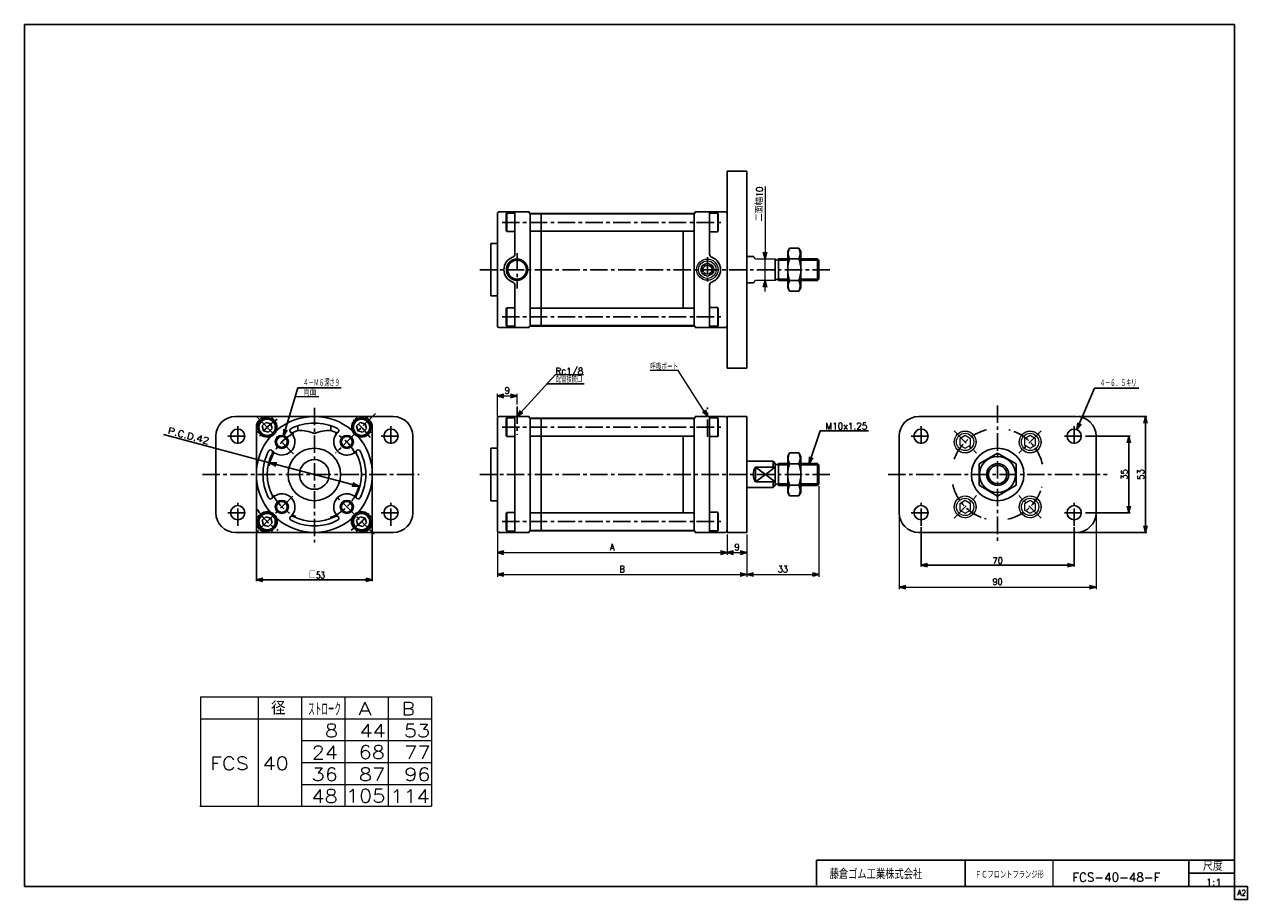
# Model space of a CAD drawing. Header units: millimetres. Extents: x -272 to 287, y -200 to 200.
import ezdxf
from ezdxf.enums import TextEntityAlignment as Align

# ---------------------------------------------------------------- set-up
doc = ezdxf.new("R2010")
doc.units = ezdxf.units.MM
doc.header["$LTSCALE"] = 0.25
doc.linetypes.add('CENTER', pattern=[50.8, 31.75, -6.35, 6.35, -6.35])
doc.linetypes.add('DASHED', pattern=[19.05, 12.7, -6.35])
for name, color, linetype in [('Layer0001', 7, 'Continuous'), ('Layer0016', 7, 'Continuous'), ('ZUWAKU', 7, 'Continuous')]:
    doc.layers.add(name, color=color, linetype=linetype)
doc.styles.add('FdaStyle0', font='txt.shx', dxfattribs={"width": 0.892857, "bigfont": 'bigfont'})
doc.dimstyles.new('DaDimRotatedStyle', dxfattribs={"dimtxt": 3, "dimasz": 3.000002, "dimexe": 1, "dimexo": 1, "dimgap": 1, "dimtad": 3, "dimdsep": 46, "dimtxsty": 'FdaStyle0', "dimblk1": 'OPEN30', "dimblk2": 'OPEN30', "dimsah": 1, "dimcen": 0.09, "dimclrd": 4, "dimclre": 4, "dimclrt": 4, "dimadec": 0, "dimazin": 2, "dimtfac": 1, "dimtdec": 4, "dimtmove": 0, "dimatfit": 0, "dimfxl": 1, "dimarcsym": 0})

# ---------------------------------------------------------------- blocks, each defined once
blk = doc.blocks.new('_OPEN30')
at = {"color": 0, "linetype": 'ByBlock', "lineweight": -2}
for p, q in [((-1, 0.267949), (0, 0)), ((0, 0), (-1, -0.267949)), ((0, 0), (-1, 0))]:
    blk.add_line(p, q, dxfattribs=at)
blk = doc.blocks.new('DA_IMAGEDIMGROUP_1')
at = {"color": 4, "linetype": 'Continuous', "lineweight": 13}
for p, q in [((66.46, 125.91), (66.46, 92.91)), ((66.46, 82.91), (66.46, 92.91)), ((66.46, 77.91), (66.46, 82.91))]:
    blk.add_line(p, q, dxfattribs=at)
at = {"color": 4, "xscale": 3.000002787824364, "yscale": 2.999989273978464}
for p, rotation in [((66.46, 92.91), 270), ((66.46, 82.91), 90)]:
    blk.add_blockref('_OPEN30', p, dxfattribs=dict(at, rotation=rotation))
at = {"color": 4, "insert": (65.46, 109.91), "char_height": 3, "width": 22.5, "attachment_point": 7, "rotation": 90, "style": 'FdaStyle0'}
blk.add_mtext('\\T1.00;二面幅10', dxfattribs=at)
blk = doc.blocks.new('*D2')
at = {"color": 4, "linetype": 'Continuous', "lineweight": 13}
for p, q in [((127.78, -24.19), (127.78, -58.19)), ((217.78, -24.19), (217.78, -58.19)), ((127.78, -57.19), (217.78, -57.19))]:
    blk.add_line(p, q, dxfattribs=at)
at = {"color": 4, "xscale": 3.000002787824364, "yscale": 2.999989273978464}
for p, rotation in [((127.78, -57.19), 180), ((217.78, -57.19), 360)]:
    blk.add_blockref('_OPEN30', p, dxfattribs=dict(at, rotation=rotation))
at = {"color": 4, "insert": (172.78, -56.19), "char_height": 3, "width": 9.75, "attachment_point": 8, "style": 'FdaStyle0'}
blk.add_mtext('\\T1.00;90', dxfattribs=at)
blk = doc.blocks.new('*D3')
at = {"color": 4, "linetype": 'Continuous', "lineweight": 13}
for p, q in [((-55.87, -32.19), (-55.87, -42.44)), ((49.13, -33.19), (49.13, -42.44)), ((-55.87, -41.44), (49.13, -41.44))]:
    blk.add_line(p, q, dxfattribs=at)
at = {"color": 4, "xscale": 3.000002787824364, "yscale": 2.999989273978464}
for p, rotation in [((-55.87, -41.44), 180), ((49.13, -41.44), 360)]:
    blk.add_blockref('_OPEN30', p, dxfattribs=dict(at, rotation=rotation))
at = {"color": 4, "insert": (-3.37, -40.44), "char_height": 3, "width": 7.5, "attachment_point": 8, "style": 'FdaStyle0'}
blk.add_mtext('\\T1.00;A', dxfattribs=at)
blk = doc.blocks.new('*D4')
at = {"color": 4, "linetype": 'Continuous', "lineweight": 13}
for p, q in [((49.13, -33.19), (49.13, -42.44)), ((58.13, -33.19), (58.13, -42.44)), ((49.13, -41.44), (58.13, -41.44))]:
    blk.add_line(p, q, dxfattribs=at)
at = {"color": 4, "xscale": 3.000002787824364, "yscale": 2.999989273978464}
for p, rotation in [((49.13, -41.44), 180), ((58.13, -41.44), 360)]:
    blk.add_blockref('_OPEN30', p, dxfattribs=dict(at, rotation=rotation))
at = {"color": 4, "insert": (53.63, -40.44), "char_height": 3, "width": 7.5, "attachment_point": 8, "style": 'FdaStyle0'}
blk.add_mtext('\\T1.00;9', dxfattribs=at)
blk = doc.blocks.new('*D5')
at = {"color": 4, "linetype": 'Continuous', "lineweight": 13}
for p, q in [((-55.87, -32.19), (-55.87, -52.44)), ((58.13, -33.19), (58.13, -52.44)), ((-55.87, -51.44), (58.13, -51.44))]:
    blk.add_line(p, q, dxfattribs=at)
at = {"color": 4, "xscale": 3.000002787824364, "yscale": 2.999989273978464}
for p, rotation in [((-55.87, -51.44), 180), ((58.13, -51.44), 360)]:
    blk.add_blockref('_OPEN30', p, dxfattribs=dict(at, rotation=rotation))
at = {"color": 4, "insert": (1.13, -50.44), "char_height": 3, "width": 7.5, "attachment_point": 8, "style": 'FdaStyle0'}
blk.add_mtext('\\T1.00;B', dxfattribs=at)
blk = doc.blocks.new('*D6')
at = {"color": 4, "linetype": 'Continuous', "lineweight": 13}
for p, q in [((91.13, -11.01), (91.13, -52.44)), ((58.13, -33.19), (58.13, -52.44)), ((58.13, -51.44), (91.13, -51.44))]:
    blk.add_line(p, q, dxfattribs=at)
at = {"color": 4, "xscale": 3.000002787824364, "yscale": 2.999989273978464}
for p, rotation in [((58.13, -51.44), 180), ((91.13, -51.44), 360)]:
    blk.add_blockref('_OPEN30', p, dxfattribs=dict(at, rotation=rotation))
at = {"color": 4, "insert": (74.63, -50.44), "char_height": 3, "width": 11.25, "attachment_point": 8, "style": 'FdaStyle0'}
blk.add_mtext('\\T1.00;33', dxfattribs=at)
blk = doc.blocks.new('*D7')
at = {"color": 4, "linetype": 'Continuous', "lineweight": 13}
for p, q in [((-55.87, 20.81), (-55.87, 31.2)), ((-55.87, 30.2), (-46.87, 30.2)), ((-46.87, 26.35), (-46.87, 31.2))]:
    blk.add_line(p, q, dxfattribs=at)
at = {"color": 4, "xscale": 3.000002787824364, "yscale": 2.999989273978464}
for p, rotation in [((-55.87, 30.2), 180), ((-46.87, 30.2), 360)]:
    blk.add_blockref('_OPEN30', p, dxfattribs=dict(at, rotation=rotation))
at = {"color": 4, "insert": (-51.37, 31.2), "char_height": 3, "width": 7.5, "attachment_point": 8, "style": 'FdaStyle0'}
blk.add_mtext('\\T1.00;9', dxfattribs=at)
blk = doc.blocks.new('DC_GROUP_Φ40_1')
at = {"color": 4, "linetype": 'Continuous', "lineweight": 13}
for p, q in [((-46.87, 20.81), (-29.35, 40.06)), ((-29.35, 40.06), (-16.55, 40.06))]:
    blk.add_line(p, q, dxfattribs=at)
at = {"color": 4, "xscale": 3.000002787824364, "yscale": 2.999989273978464, "rotation": 227.6889533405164}
blk.add_blockref('_OPEN30', (-46.87, 20.81), dxfattribs=at)
at = {"color": 4, "style": 'FdaStyle0', "width": 0.810127}
blk.add_text('Rc1/8', height=3, dxfattribs=at).set_placement((-29.35, 40.06), (-16.55, 40.06), align=Align.FIT)
blk = doc.blocks.new('DC_GROUP_Φ40_2')
at = {"color": 4, "linetype": 'Continuous', "lineweight": 13}
for p, q in [((26.81, 41.9), (14.01, 41.9)), ((40.13, 20.81), (26.81, 41.9))]:
    blk.add_line(p, q, dxfattribs=at)
at = {"color": 4, "xscale": 3.000002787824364, "yscale": 2.999989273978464, "rotation": 302.266779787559}
blk.add_blockref('_OPEN30', (40.13, 20.81), dxfattribs=at)
at = {"color": 4, "style": 'FdaStyle0', "width": 0.680851}
blk.add_text('呼吸ポート', height=3, dxfattribs=at).set_placement((14.01, 41.9), (26.81, 41.9), align=Align.FIT)
blk = doc.blocks.new('DC_GROUP_Φ40_3')
at = {"color": 4, "linetype": 'Continuous', "lineweight": 13}
for p, q in [((187.63, 12.05), (185.13, 10.61)), ((190.13, 10.61), (187.63, 12.05)), ((185.13, 10.61), (185.13, 7.72)), ((185.13, 7.72), (187.63, 6.28)), ((187.63, 6.28), (190.13, 7.72)), ((190.13, 7.72), (190.13, 10.61))]:
    blk.add_line(p, q, dxfattribs=at)
for radius in [5, 3.96]:
    blk.add_circle((187.63, 9.16), radius, dxfattribs=at)
at = {"color": 4, "linetype": 'DASHED', "lineweight": 13}
blk.add_circle((187.63, 9.16), 4.95, dxfattribs=at)
blk = doc.blocks.new('DC_GROUP_Φ40_4')
at = {"color": 4, "linetype": 'Continuous', "lineweight": 13}
for p, q in [((157.93, 12.05), (155.43, 10.61)), ((160.43, 10.61), (157.93, 12.05)), ((155.43, 10.61), (155.43, 7.72)), ((155.43, 7.72), (157.93, 6.28)), ((157.93, 6.28), (160.43, 7.72)), ((160.43, 7.72), (160.43, 10.61))]:
    blk.add_line(p, q, dxfattribs=at)
for radius in [5, 3.96]:
    blk.add_circle((157.93, 9.16), radius, dxfattribs=at)
at = {"color": 4, "linetype": 'DASHED', "lineweight": 13}
blk.add_circle((157.93, 9.16), 4.95, dxfattribs=at)
blk = doc.blocks.new('DC_GROUP_Φ40_5')
at = {"color": 4, "linetype": 'Continuous', "lineweight": 13}
for p, q in [((157.93, -17.65), (155.43, -19.09)), ((155.43, -19.09), (155.43, -21.98)), ((155.43, -21.98), (157.93, -23.42)), ((160.43, -19.09), (157.93, -17.65)), ((157.93, -23.42), (160.43, -21.98)), ((160.43, -21.98), (160.43, -19.09))]:
    blk.add_line(p, q, dxfattribs=at)
for radius in [5, 3.96]:
    blk.add_circle((157.93, -20.53), radius, dxfattribs=at)
at = {"color": 4, "linetype": 'DASHED', "lineweight": 13}
blk.add_circle((157.93, -20.53), 4.95, dxfattribs=at)
blk = doc.blocks.new('DC_GROUP_Φ40_6')
at = {"color": 4, "linetype": 'Continuous', "lineweight": 13}
for p, q in [((187.63, -17.65), (185.13, -19.09)), ((185.13, -19.09), (185.13, -21.98)), ((185.13, -21.98), (187.63, -23.42)), ((190.13, -19.09), (187.63, -17.65)), ((187.63, -23.42), (190.13, -21.98)), ((190.13, -21.98), (190.13, -19.09))]:
    blk.add_line(p, q, dxfattribs=at)
for radius in [5, 3.96]:
    blk.add_circle((187.63, -20.53), radius, dxfattribs=at)
at = {"color": 4, "linetype": 'DASHED', "lineweight": 13}
blk.add_circle((187.63, -20.53), 4.95, dxfattribs=at)

msp = doc.modelspace()

# ---------------------------------------------------------------- linework, layer by layer
at = {"color": 4, "linetype": 'Continuous', "lineweight": 25}
for p, q in [((49.129, 42.915), (49.129, 132.915)), ((49.129, 132.915), (58.129, 132.915)), ((58.129, 132.915), (58.129, 42.915)), ((-51.871, 113.279), (-51.571, 113.798)), ((-51.871, 105.818), (-51.871, 113.279)), ((-51.571, 105.298), (-51.571, 113.798)), ((-47.871, 113.798), (-51.571, 113.798)), ((-47.871, 94.986), (-47.871, 114.415)), ((-40.871, 87.915), (-40.871, 113.667)), ((-40.771, 113.481), (-40.871, 113.381)), ((-40.871, 113.381), (-40.871, 105.581)), ((-40.771, 113.481), (34.029, 113.481)), ((-35.871, 113.481), (-35.871, 113.665)), ((-35.871, 113.665), (29.129, 113.665)), ((29.129, 113.481), (29.129, 113.665)), ((34.129, 113.381), (34.029, 113.481)), ((34.129, 113.667), (34.129, 105.581)), ((34.129, 87.915), (34.129, 113.481)), ((41.129, 94.986), (41.129, 114.415)), ((41.129, 113.731), (44.829, 113.731)), ((44.829, 105.231), (44.829, 113.731)), ((45.129, 113.212), (44.829, 113.731)), ((45.129, 105.751), (45.129, 113.212)), ((-51.571, 105.298), (-51.871, 105.818)), ((-47.871, 105.298), (-51.571, 105.298)), ((-40.771, 105.481), (-40.871, 105.581)), ((-40.771, 105.481), (34.029, 105.481)), ((-35.871, 87.915), (-35.871, 105.481)), ((29.129, 87.915), (29.129, 105.481)), ((34.029, 105.481), (34.129, 105.581)), ((41.129, 105.231), (44.829, 105.231)), ((44.829, 105.231), (45.129, 105.751)), ((77.724, 97.73), (76.821, 96.165)), ((76.821, 79.665), (76.821, 96.165)), ((77.724, 97.725), (81.917, 97.725)), ((81.917, 97.73), (82.821, 96.165)), ((82.821, 79.665), (82.821, 96.165)), ((58.129, 93.915), (61.129, 93.915)), ((71.129, 87.915), (71.129, 92.915)), ((76.821, 92.915), (72.629, 92.915)), ((72.629, 87.915), (72.629, 92.915)), ((76.821, 92.24), (72.629, 92.24)), ((77.724, 92.822), (81.917, 92.822)), ((90.454, 92.915), (82.821, 92.915)), ((91.129, 92.24), (82.821, 92.24)), ((91.129, 92.24), (90.454, 92.915)), ((90.454, 92.915), (90.454, 87.915)), ((91.129, 87.915), (91.129, 92.24)), ((-40.871, 87.915), (-40.871, 62.162)), ((-35.871, 87.915), (-35.871, 70.348)), ((29.129, 87.915), (29.129, 70.348)), ((34.129, 87.915), (34.129, 62.348)), ((71.129, 87.915), (71.129, 82.915)), ((72.629, 87.915), (72.629, 82.915)), ((90.454, 82.915), (90.454, 87.915)), ((91.129, 87.915), (91.129, 83.59)), ((-47.871, 80.844), (-47.871, 61.415)), ((41.129, 80.844), (41.129, 61.415)), ((58.129, 81.915), (61.129, 81.915)), ((76.821, 83.59), (72.629, 83.59)), ((76.821, 82.915), (72.629, 82.915)), ((77.724, 78.1), (76.821, 79.665)), ((77.672, 83.007), (81.917, 83.007)), ((81.917, 78.1), (82.821, 79.665)), ((91.129, 83.59), (82.821, 83.59)), ((90.454, 82.915), (82.821, 82.915)), ((91.129, 83.59), (90.454, 82.915)), ((81.917, 78.1), (77.724, 78.1)), ((-51.571, 70.531), (-51.871, 70.012)), ((-51.871, 70.012), (-51.871, 62.551)), ((-51.571, 70.531), (-51.571, 62.031)), ((-47.871, 70.531), (-51.571, 70.531)), ((-40.771, 70.348), (-40.871, 70.248)), ((-40.871, 62.448), (-40.871, 70.248)), ((-40.771, 70.348), (34.029, 70.348)), ((34.029, 70.348), (34.129, 70.248)), ((34.129, 62.162), (34.129, 70.248)), ((41.129, 70.598), (44.829, 70.598)), ((44.829, 70.598), (44.829, 62.098)), ((44.829, 70.598), (45.129, 70.078)), ((45.129, 70.078), (45.129, 62.618)), ((-51.871, 62.551), (-51.571, 62.031)), ((-47.871, 62.031), (-51.571, 62.031)), ((-40.771, 62.348), (-40.871, 62.448)), ((-40.771, 62.348), (34.029, 62.348)), ((-35.871, 62.348), (-35.871, 62.165)), ((-35.871, 62.165), (29.129, 62.165)), ((29.129, 62.348), (29.129, 62.165)), ((34.129, 62.448), (34.029, 62.348)), ((41.129, 62.098), (44.829, 62.098)), ((45.129, 62.618), (44.829, 62.098)), ((49.129, 42.915), (58.129, 42.915)), ((-153.541, 11.92), (-146.999, 33.945)), ((-146.999, 33.945), (-127.199, 33.945)), ((-16.219, 35.677), (-33.342, 35.677)), ((217.081, 33.814), (209.043, 14.808)), ((217.081, 33.814), (237.386, 33.814)), ((-175.511, 20.814), (-103.511, 20.814)), ((-161.675, 18.112), (-163.308, 16.479)), ((-159.444, 17.514), (-161.675, 18.112)), ((-158.847, 15.283), (-159.444, 17.514)), ((-118.542, 18.112), (-120.175, 16.479)), ((-116.311, 17.514), (-118.542, 18.112)), ((-115.713, 15.283), (-116.311, 17.514)), ((-51.871, 19.678), (-51.571, 20.198)), ((-51.871, 12.217), (-51.871, 19.678)), ((-51.571, 11.698), (-51.571, 20.198)), ((-47.871, 20.198), (-51.571, 20.198)), ((-47.871, -5.686), (-47.871, 20.814)), ((-40.871, -5.686), (-40.871, 20.067)), ((-40.771, 19.881), (-40.871, 19.781)), ((-40.871, 19.781), (-40.871, 11.981)), ((-40.771, 19.881), (34.029, 19.881)), ((-35.871, 19.881), (-35.871, 20.064)), ((-35.871, 20.064), (29.129, 20.064)), ((29.129, 19.881), (29.129, 20.064)), ((34.129, 19.781), (34.029, 19.881)), ((34.129, 20.067), (34.129, 11.981)), ((34.129, -5.686), (34.129, 19.881)), ((41.129, -5.686), (41.129, 20.814)), ((41.129, 20.131), (44.829, 20.131)), ((44.829, 11.631), (44.829, 20.131)), ((45.129, 19.612), (44.829, 20.131)), ((45.129, 12.151), (45.129, 19.612)), ((49.129, -32.186), (49.129, 20.814)), ((49.129, 20.814), (58.129, 20.814)), ((58.129, 20.814), (58.129, -32.186)), ((136.777, 20.814), (208.777, 20.814)), ((209.377, 20.814), (240.977, 20.814)), ((240.377, 20.814), (240.377, -32.186)), ((-159.814, -0.32), (-208.518, 12.55)), ((-184.511, -23.186), (-184.511, 11.814)), ((-163.308, 16.479), (-162.71, 14.248)), ((-162.71, 14.248), (-160.48, 13.65)), ((-160.48, 13.65), (-158.847, 15.283)), ((-120.175, 16.479), (-119.577, 14.248)), ((-119.577, 14.248), (-117.346, 13.65)), ((-117.346, 13.65), (-115.713, 15.283)), ((-94.511, 11.814), (-94.511, -23.186)), ((-51.571, 11.698), (-51.871, 12.217)), ((-47.871, 11.698), (-51.571, 11.698)), ((-40.771, 11.881), (-40.871, 11.981)), ((-40.771, 11.881), (34.029, 11.881)), ((-35.871, -5.686), (-35.871, 11.881)), ((29.129, -5.686), (29.129, 11.881)), ((34.029, 11.881), (34.129, 11.981)), ((41.129, 11.631), (44.829, 11.631)), ((44.829, 11.631), (45.129, 12.151)), ((86.637, -0.686), (91.637, 14.314)), ((91.637, 14.314), (113.837, 14.314)), ((127.777, -23.186), (127.777, 11.814)), ((212.877, 11.814), (233.377, 11.814)), ((217.777, 11.814), (217.777, -23.186)), ((232.777, 11.814), (232.777, -23.186)), ((58.129, 0.314), (70.129, 0.314)), ((70.129, 0.314), (71.129, -0.686)), ((70.129, 0.314), (70.129, -2.371)), ((77.724, 4.129), (76.821, 2.564)), ((76.821, -13.936), (76.821, 2.564)), ((77.724, 4.124), (81.917, 4.124)), ((81.917, 4.129), (82.821, 2.564)), ((82.821, -13.936), (82.821, 2.564)), ((172.777, 4.079), (164.277, -0.829)), ((181.277, -0.829), (172.777, 4.079)), ((-159.814, -0.32), (-119.208, -11.051)), ((62.129, -5.686), (62.129, -2.371)), ((62.129, -2.371), (71.129, -2.371)), ((66.629, -5.686), (62.129, -2.371)), ((66.629, -5.686), (71.129, -2.371)), ((71.129, -5.686), (71.129, -0.686)), ((76.821, -0.686), (72.629, -0.686)), ((72.629, -5.686), (72.629, -0.686)), ((76.821, -1.361), (72.629, -1.361)), ((77.724, -0.778), (81.917, -0.778)), ((90.454, -0.686), (82.821, -0.686)), ((91.129, -1.361), (82.821, -1.361)), ((91.129, -1.361), (90.454, -0.686)), ((90.454, -0.686), (90.454, -5.686)), ((91.129, -5.686), (91.129, -1.361)), ((164.277, -0.829), (164.277, -10.644)), ((181.277, -10.644), (181.277, -0.829)), ((-47.871, -5.686), (-47.871, -32.186)), ((-40.871, -5.686), (-40.871, -31.438)), ((-35.871, -5.686), (-35.871, -23.252)), ((29.129, -5.686), (29.129, -23.252)), ((34.129, -5.686), (34.129, -31.252)), ((41.129, -5.686), (41.129, -32.186)), ((62.129, -5.686), (62.129, -9.001)), ((66.629, -5.686), (62.129, -9.001)), ((62.129, -9.001), (71.129, -9.001)), ((66.629, -5.686), (71.129, -9.001)), ((70.129, -11.686), (70.129, -9.001)), ((70.129, -11.686), (71.129, -10.686)), ((71.129, -5.686), (71.129, -10.686)), ((72.629, -5.686), (72.629, -10.686)), ((76.821, -10.011), (72.629, -10.011)), ((76.821, -10.686), (72.629, -10.686)), ((77.672, -10.593), (81.917, -10.593)), ((91.129, -10.011), (82.821, -10.011)), ((90.454, -10.686), (82.821, -10.686)), ((90.454, -10.686), (90.454, -5.686)), ((91.129, -10.011), (90.454, -10.686)), ((91.129, -5.686), (91.129, -10.011)), ((164.277, -10.644), (172.777, -15.551)), ((172.777, -15.551), (181.277, -10.644)), ((58.129, -11.686), (70.129, -11.686)), ((77.724, -15.501), (76.821, -13.936)), ((81.917, -15.501), (77.724, -15.501)), ((81.917, -15.501), (82.821, -13.936)), ((-166.011, -27.786), (-166.011, -54.47)), ((-161.675, -25.022), (-163.308, -26.655)), ((-163.308, -26.655), (-162.71, -28.885)), ((-159.444, -25.619), (-161.675, -25.022)), ((-160.48, -29.483), (-158.847, -27.85)), ((-158.847, -27.85), (-159.444, -25.619)), ((-118.542, -25.022), (-120.175, -26.655)), ((-120.175, -26.655), (-119.577, -28.885)), ((-116.311, -25.619), (-118.542, -25.022)), ((-117.346, -29.483), (-115.713, -27.85)), ((-115.713, -27.85), (-116.311, -25.619)), ((-113.011, -27.786), (-113.011, -54.47)), ((-51.571, -23.069), (-51.871, -23.589)), ((-51.871, -23.589), (-51.871, -31.05)), ((-51.571, -23.069), (-51.571, -31.569)), ((-47.871, -23.069), (-51.571, -23.069)), ((-40.771, -23.252), (-40.871, -23.352)), ((-40.871, -31.152), (-40.871, -23.352)), ((-40.771, -23.252), (34.029, -23.252)), ((34.029, -23.252), (34.129, -23.352)), ((34.129, -31.438), (34.129, -23.352)), ((41.129, -23.002), (44.829, -23.002)), ((44.829, -23.002), (44.829, -31.502)), ((44.829, -23.002), (45.129, -23.522)), ((45.129, -23.522), (45.129, -30.983)), ((212.877, -23.186), (233.377, -23.186)), ((-103.511, -32.186), (-175.511, -32.186)), ((-162.71, -28.885), (-160.48, -29.483)), ((-119.577, -28.885), (-117.346, -29.483)), ((-51.871, -31.05), (-51.571, -31.569)), ((-47.871, -31.569), (-51.571, -31.569)), ((-40.771, -31.252), (-40.871, -31.152)), ((-40.771, -31.252), (34.029, -31.252)), ((-35.871, -31.252), (-35.871, -31.436)), ((-35.871, -31.436), (29.129, -31.436)), ((29.129, -31.252), (29.129, -31.436)), ((34.129, -31.152), (34.029, -31.252)), ((41.129, -31.502), (44.829, -31.502)), ((45.129, -30.983), (44.829, -31.502)), ((49.129, -32.186), (58.129, -32.186)), ((208.777, -32.186), (136.777, -32.186)), ((137.777, -29.786), (137.777, -47.786)), ((207.777, -29.786), (207.777, -47.786)), ((209.377, -32.186), (240.977, -32.186)), ((137.777, -47.186), (207.777, -47.186)), ((-166.011, -53.87), (-113.011, -53.87))]:
    msp.add_line(p, q, dxfattribs=at)
at = {"color": 4, "linetype": 'CENTER', "lineweight": 25}
for p, q in [((-53.687, 109.481), (47.129, 109.481)), ((96.129, 87.915), (-63.871, 87.915)), ((-53.687, 66.348), (47.129, 66.348)), ((-46.871, 25.355), (-46.871, 12.481)), ((40.129, 11.517), (40.129, 24.89)), ((172.777, 25.814), (172.777, -37.186)), ((-179.011, 11.814), (-170.011, 11.814)), ((-174.511, 16.314), (-174.511, 7.314)), ((-109.011, 11.814), (-100.011, 11.814)), ((-104.511, 16.314), (-104.511, 7.314)), ((-53.687, 15.881), (47.129, 15.881)), ((133.277, 11.814), (142.277, 11.814)), ((137.777, 16.314), (137.777, 7.314)), ((152.85, 14.24), (163.113, 3.978)), ((192.703, 14.24), (182.44, 3.978)), ((203.277, 11.814), (212.277, 11.814)), ((207.777, 16.314), (207.777, 7.314)), ((-190.687, -5.686), (-91.587, -5.686)), ((96.129, -5.686), (-63.871, -5.686)), ((122.777, -5.686), (222.777, -5.686)), ((152.85, -25.612), (163.113, -15.349)), ((192.703, -25.612), (182.44, -15.349)), ((-174.511, -29.186), (-174.511, -18.686)), ((-104.511, -29.186), (-104.511, -18.686)), ((137.777, -29.186), (137.777, -18.686)), ((207.777, -29.186), (207.777, -18.686)), ((-179.011, -23.186), (-170.011, -23.186)), ((-109.011, -23.186), (-100.011, -23.186)), ((-53.687, -27.252), (47.129, -27.252)), ((133.277, -23.186), (142.277, -23.186)), ((203.277, -23.186), (212.277, -23.186))]:
    msp.add_line(p, q, dxfattribs=at)
at = {"color": 4, "linetype": 'Continuous', "lineweight": 13}
for p, q in [((62.129, 92.915), (61.129, 93.915)), ((62.129, 92.915), (71.129, 92.915)), ((61.129, 81.915), (62.129, 82.915)), ((71.129, 82.915), (62.129, 82.915)), ((-137.523, 29.774), (-148.238, 29.774)), ((-191.532, -107.343), (-85.922, -107.343)), ((-191.532, -107.343), (-191.532, -157.343)), ((-165.113, -107.343), (-165.113, -157.343)), ((-145.315, -107.343), (-145.315, -157.343)), ((-125.517, -107.343), (-125.517, -157.343)), ((-105.72, -107.343), (-105.72, -157.343)), ((-85.922, -107.343), (-85.922, -157.343)), ((-191.532, -117.343), (-85.922, -117.343)), ((-145.315, -127.343), (-85.922, -127.343)), ((-145.268, -137.343), (-85.922, -137.343)), ((-145.315, -147.343), (-85.922, -147.343)), ((-191.873, -157.343), (-85.922, -157.343))]:
    msp.add_line(p, q, dxfattribs=at)
at = {"color": 4, "linetype": 'Continuous', "lineweight": 25}
for centre, radius in [((-161.077, 15.881), 4.25), ((-161.077, 15.881), 3.73), ((-117.944, 15.881), 4.25), ((-117.944, 15.881), 3.73), ((-174.511, 11.814), 3.25), ((-104.511, 11.814), 3.25), ((137.777, 11.814), 3.25), ((207.777, 11.814), 3.25), ((172.777, -5.686), 12), ((172.777, -5.736), 8.25), ((172.777, -5.736), 5), ((172.777, -5.736), 4.2), ((-174.511, -23.186), 3.25), ((-104.511, -23.186), 3.25), ((137.777, -23.186), 3.25), ((207.777, -23.186), 3.25), ((-161.077, -27.252), 4.25), ((-161.077, -27.252), 3.73), ((-117.944, -27.252), 4.25), ((-117.944, -27.252), 3.73)]:
    msp.add_circle(centre, radius, dxfattribs=at)
for centre, radius, start, end in [((81.974, 95.276), 4.907, 150.00001, 209.99999), ((77.667, 95.276), 4.907, 330.00001, 29.99999), ((71.879, 92.994), 0.754, 186.02558, 353.97442), ((90.6, 87.915), 13.779, 159.136, 200.864), ((69.041, 87.915), 13.779, 339.136, 20.864), ((71.879, 82.835), 0.754, 6.02558, 173.97442), ((81.974, 80.553), 4.907, 150.00001, 209.99999), ((77.667, 80.553), 4.907, 330.00001, 29.99999), ((-175.511, 11.814), 9, 90, 180), ((-103.511, 11.814), 9, 0, 90), ((136.777, 11.814), 9, 90, 180), ((208.777, 11.814), 9, 0, 90), ((-147.011, -5.536), 20, 67.97569, 90), ((-132.011, -5.536), 20, 90, 112.02431), ((81.974, 1.676), 4.907, 150.00001, 209.99999), ((77.667, 1.676), 4.907, 330.00001, 29.99999), ((67.129, -5.687), 6, 146.44269, 180), ((71.879, -0.606), 0.754, 186.02558, 353.97442), ((90.6, -5.686), 13.779, 159.136, 200.864), ((69.041, -5.686), 13.779, 339.136, 20.864), ((67.129, -5.684), 6, 180, 213.55731), ((71.879, -10.765), 0.754, 6.02558, 173.97442), ((81.974, -13.047), 4.907, 150.00001, 209.99999), ((77.667, -13.047), 4.907, 330.00001, 29.99999), ((-175.511, -23.186), 9, 180, 270), ((-103.511, -23.186), 9, 270, 0), ((136.777, -23.186), 9, 180, 270), ((208.777, -23.186), 9, 270, 0)]:
    msp.add_arc(centre, radius, start, end, dxfattribs=at)
at = {"color": 4, "linetype": 'CENTER', "lineweight": 25}
for centre, radius, start, end in [((172.777, -5.686), 21, 104.19706, 165.0657), ((172.777, -5.686), 21, 13.11023, 75.7741), ((172.777, -5.686), 21, 192.82698, 255.41894), ((172.777, -5.686), 21, 282.79102, 344.54378), ((-139.511, -5.686), 30.5, 211.79795, 237.02351)]:
    msp.add_arc(centre, radius, start, end, dxfattribs=at)
at = {"layer": 'Layer0001', "color": 4, "linetype": 'Continuous', "lineweight": 25}
for p, q in [((-55.871, 87.915), (-55.871, 113.415)), ((-54.871, 114.415), (-41.321, 114.415)), ((-41.321, 114.165), (-41.321, 114.415)), ((-40.821, 113.665), (-35.871, 113.665)), ((-35.871, 87.915), (-35.871, 113.665)), ((29.129, 113.481), (29.129, 113.665)), ((34.079, 113.665), (29.129, 113.665)), ((48.129, 114.415), (34.579, 114.415)), ((34.579, 114.165), (34.579, 114.415)), ((49.129, 87.915), (49.129, 113.415)), ((29.129, 87.915), (29.129, 105.481)), ((-58.871, 99.915), (-58.871, 75.915)), ((-58.871, 99.915), (-55.871, 99.915)), ((-55.871, 87.915), (-55.871, 62.415)), ((-35.871, 87.915), (-35.871, 62.165)), ((29.129, 87.915), (29.129, 70.348)), ((49.129, 87.915), (49.129, 62.415)), ((-58.871, 75.915), (-55.871, 75.915)), ((-41.321, 61.665), (-41.321, 61.415)), ((-40.821, 62.165), (-35.871, 62.165)), ((29.129, 62.348), (29.129, 62.165)), ((34.079, 62.165), (29.129, 62.165)), ((34.579, 61.665), (34.579, 61.415)), ((-54.871, 61.415), (-41.321, 61.415)), ((48.129, 61.415), (34.579, 61.415)), ((-161.011, 20.814), (-118.011, 20.814)), ((-158.793, 19.961), (-157.659, 18.827)), ((-121.362, 18.827), (-120.228, 19.961)), ((-55.871, -5.686), (-55.871, 19.814)), ((-54.871, 20.814), (-41.321, 20.814)), ((-41.321, 20.564), (-41.321, 20.814)), ((-40.821, 20.064), (-35.871, 20.064)), ((-35.871, -5.686), (-35.871, 20.064)), ((29.129, 19.881), (29.129, 20.064)), ((34.079, 20.064), (29.129, 20.064)), ((48.129, 20.814), (34.579, 20.814)), ((34.579, 20.564), (34.579, 20.814)), ((49.129, -5.686), (49.129, 19.814)), ((-166.011, 15.814), (-166.011, -27.186)), ((-165.157, 13.597), (-164.025, 12.464)), ((-147.011, 16.585), (-147.011, 14.464)), ((-132.011, 16.585), (-132.011, 14.464)), ((-114.998, 12.463), (-113.864, 13.597)), ((-113.011, 15.814), (-113.011, -27.186)), ((29.129, -5.686), (29.129, 11.881)), ((-58.871, 6.314), (-58.871, -17.686)), ((-58.871, 6.314), (-55.871, 6.314)), ((-55.871, -5.686), (-55.871, -31.186)), ((-35.871, -5.686), (-35.871, -31.436)), ((29.129, -5.686), (29.129, -23.252)), ((49.129, -5.686), (49.129, -31.186)), ((-58.871, -17.686), (-55.871, -17.686)), ((-165.157, -24.968), (-164.023, -23.834)), ((-114.998, -23.834), (-113.864, -24.968)), ((-161.011, -32.186), (-118.011, -32.186)), ((-158.793, -31.332), (-157.808, -30.347)), ((-121.362, -30.198), (-120.228, -31.332)), ((-54.871, -32.186), (-41.321, -32.186)), ((-41.321, -31.936), (-41.321, -32.186)), ((-40.821, -31.436), (-35.871, -31.436)), ((29.129, -31.252), (29.129, -31.436)), ((34.079, -31.436), (29.129, -31.436)), ((34.579, -31.936), (34.579, -32.186)), ((48.129, -32.186), (34.579, -32.186))]:
    msp.add_line(p, q, dxfattribs=at)
at = {"layer": 'Layer0001', "color": 4, "linetype": 'CENTER', "lineweight": 25}
for p, q in [((-46.871, 95.53), (-46.871, 79.374)), ((-139.511, 24.814), (-139.511, -36.848)), ((-148.992, 3.795), (-166.525, 21.329)), ((-111.582, 22.243), (-129.812, 4.013)), ((-149.373, -15.548), (-166.759, -32.934)), ((-112.232, -32.964), (-130.185, -15.011))]:
    msp.add_line(p, q, dxfattribs=at)
at = {"layer": 'Layer0001', "color": 4, "linetype": 'Continuous', "lineweight": 25}
for centre, radius in [((-46.871, 87.915), 4.85), ((-46.871, 87.915), 4.3), ((-154.36, 9.164), 3), ((-154.36, 9.164), 2.5), ((-124.661, 9.164), 3), ((-124.661, 9.164), 2.5), ((-139.511, -5.686), 12), ((-139.511, -5.686), 6.8), ((-154.36, -20.535), 3), ((-154.36, -20.535), 2.5), ((-124.661, -20.535), 3), ((-124.661, -20.535), 2.5)]:
    msp.add_circle(centre, radius, dxfattribs=at)
for centre, radius, start, end in [((-54.871, 113.415), 1, 90, 180), ((-40.821, 114.165), 0.5, 180, 270), ((34.079, 114.165), 0.5, 270, 0), ((48.129, 113.415), 1, 0, 90), ((-46.871, 87.915), 6, 109.47122, 250.52878), ((-49.371, 94.986), 1.5, 289.47122, 0), ((42.629, 94.986), 1.5, 180, 250.52878), ((40.129, 87.915), 6, 289.47122, 70.52878), ((-49.371, 80.844), 1.5, 0, 70.52878), ((42.629, 80.844), 1.5, 109.47122, 180), ((-54.871, 62.415), 1, 180, 270), ((-40.821, 61.665), 0.5, 90, 180), ((34.079, 61.665), 0.5, 0, 90), ((48.129, 62.415), 1, 270, 0), ((-161.011, 15.814), 5, 90, 180), ((-161.077, 15.881), 4.5, 229.23058, 40.76942), ((-158.44, 20.314), 0.5, 90, 225), ((-139.511, -5.686), 26.5, 49.15565, 130.84435), ((-139.511, -5.686), 23.5, 63.09753, 116.90247), ((-117.944, 15.881), 4.5, 139.24222, 310.76942), ((-120.582, 20.314), 0.5, 315, 90), ((-118.011, 15.814), 5, 0, 90), ((-54.871, 19.814), 1, 90, 180), ((-40.821, 20.564), 0.5, 180, 270), ((34.079, 20.564), 0.5, 270, 0), ((48.129, 19.814), 1, 0, 90), ((-165.511, 13.243), 0.5, 45, 180), ((-139.511, -5.686), 26.5, 139.15565, 220.48704), ((-154.36, 9.164), 6, 221.83153, 49.67269), ((-149.691, 14.379), 1, 107.28383, 304.19713), ((-139.511, -5.686), 21.5, 110.41621, 116.90247), ((-139.511, -5.686), 21.5, 63.09753, 69.58379), ((-124.661, 9.164), 6, 131.83153, 319.01513), ((-129.33, 14.379), 1, 243.09753, 63.09753), ((-139.511, -5.686), 26.5, 319.51296, 40.84435), ((-113.511, 13.243), 0.5, 0, 135), ((-139.511, -5.686), 23.5, 153.09753, 206.90247), ((-139.511, -5.686), 21.5, 153.09753, 206.90247), ((-159.576, 4.495), 1, 333.09753, 153.09753), ((-119.446, 4.495), 1, 26.90247, 217.5756), ((-139.511, -5.686), 21.5, 333.09753, 26.90247), ((-139.511, -5.686), 23.5, 333.09753, 26.90247), ((-159.576, -15.866), 1, 206.90247, 26.90247), ((-154.36, -20.535), 6, 311.83153, 138.16847), ((-124.661, -20.535), 6, 41.83153, 228.16847), ((-119.446, -15.866), 1, 153.09753, 333.09753), ((-165.511, -24.615), 0.5, 180, 315), ((-161.011, -27.186), 5, 180, 270), ((-161.011, -27.186), 4.5, 318.03737, 131.95492), ((-139.511, -5.686), 26.5, 229.51296, 310.48704), ((-149.691, -25.751), 1, 63.09753, 243.09753), ((-139.511, -5.686), 23.5, 243.09753, 296.90247), ((-139.511, -5.686), 21.5, 243.09753, 296.90247), ((-129.33, -25.751), 1, 296.90247, 116.90247), ((-118.011, -27.186), 4.5, 48.03737, 221.96263), ((-118.011, -27.186), 5, 270, 0), ((-113.511, -24.615), 0.5, 225, 0), ((-158.44, -31.686), 0.5, 135, 270), ((-120.582, -31.686), 0.5, 270, 45), ((-54.871, -31.186), 1, 180, 270), ((-40.821, -31.936), 0.5, 90, 180), ((34.079, -31.936), 0.5, 0, 90), ((48.129, -31.186), 1, 270, 0)]:
    msp.add_arc(centre, radius, start, end, dxfattribs=at)
at = {"layer": 'Layer0001', "color": 4, "linetype": 'CENTER', "lineweight": 25}
for radius, start, end in [(30.5, 123.99585, 146.24456), (30.5, 33.48608, 57.18122), (21, 116.49484, 169.18501), (21, 26.90247, 63.09753), (21, 290.35834, 349.45869), (21, 206.90247, 246.38184), (30.5, 303.59198, 326.49928)]:
    msp.add_arc((-139.511, -5.686), radius, start, end, dxfattribs=at)
at = {"layer": 'Layer0016', "color": 4, "linetype": 'Continuous', "lineweight": 13}
for p, q in [((40.129, 90.865), (37.574, 89.39)), ((42.684, 89.39), (40.129, 90.865)), ((37.574, 89.39), (37.574, 86.44)), ((37.574, 86.44), (40.129, 84.965)), ((40.129, 84.965), (42.684, 86.44)), ((42.684, 86.44), (42.684, 89.39))]:
    msp.add_line(p, q, dxfattribs=at)
at = {"layer": 'Layer0016', "color": 4, "linetype": 'CENTER', "lineweight": 25}
msp.add_line((40.129, 93.573), (40.129, 82.023), dxfattribs=at)
at = {"layer": 'Layer0016', "color": 4, "linetype": 'Continuous', "lineweight": 13}
for radius in [4.864, 3.998, 2.95, 2]:
    msp.add_circle((40.129, 87.915), radius, dxfattribs=at)
at = {"layer": 'ZUWAKU', "color": 5, "linetype": 'Continuous', "lineweight": 25}
for p, q in [((281, 200), (-272, 200)), ((-272, -194), (-272, 200)), ((281, -200), (281, 200)), ((287, -194), (-272, -194)), ((287, -200), (287, -194)), ((287, -200), (281, -200))]:
    msp.add_line(p, q, dxfattribs=at)
at = {"layer": 'ZUWAKU', "color": 4, "linetype": 'Continuous', "lineweight": 25}
for p, q in [((90, -182), (281, -182)), ((90, -193.465), (90, -182)), ((158, -182), (158, -194)), ((260.135, -194), (260.135, -182)), ((260.135, -188), (281, -188))]:
    msp.add_line(p, q, dxfattribs=at)
at = {"layer": 'ZUWAKU', "color": 4, "linetype": 'Continuous', "lineweight": 13}
msp.add_line((198, -182), (198, -194), dxfattribs=at)

# ---------------------------------------------------------------- block references
at = {"linetype": 'Continuous'}
for name in ['DA_IMAGEDIMGROUP_1', 'DC_GROUP_Φ40_2', 'DC_GROUP_Φ40_1', 'DC_GROUP_Φ40_4', 'DC_GROUP_Φ40_3', 'DC_GROUP_Φ40_5', 'DC_GROUP_Φ40_6']:
    msp.add_blockref(name, (0, 0), dxfattribs=at)
at = {"color": 4, "xscale": 3.000002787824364, "yscale": 2.999989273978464}
for p, rotation in [((209.043, 14.808), 247.0742079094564), ((240.377, 20.814), 90), ((-153.541, 11.92), 253.4571797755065), ((232.777, 11.814), 90), ((-159.814, -0.32), 165.1972531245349), ((86.637, -0.686), 251.565051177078), ((-119.208, -11.051), 345.1972531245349), ((232.777, -23.186), 270), ((240.377, -32.186), 270), ((137.777, -47.186), 180), ((207.777, -47.186), 360), ((-166.011, -53.87), 180), ((-113.011, -53.87), 360)]:
    msp.add_blockref('_OPEN30', p, dxfattribs=dict(at, rotation=rotation))

# ---------------------------------------------------------------- texts
at = {"color": 4, "style": 'FdaStyle0'}
for s, height, width, p, p2 in [('配管接続口', 3, 0.666667, (-29.092, 36.313), (-17.092, 36.313)), ('両面', 3, 0.833333, (-144.595, 30.404), (-138.595, 30.404)), ('４－Ｍ６深さ９', 3, 0.666667, (-144.599, 34.545), (-127.799, 34.545)), ('４－６．５キリ', 3, 0.666667, (219.481, 34.414), (236.281, 34.414)), ('M10x1.25', 3, 0.8, (94.037, 14.914), (113.237, 14.914)), ('70', 3, 0.8, (170.377, -46.586), (175.177, -46.586)), ('□53', 3, 0.75, (-141.911, -53.27), (-134.711, -53.27)), ('   径', 6, 0.952381, (-176.686, -115.508), (-152.686, -115.508)), ('ストローク', 6, 0.416667, (-142.316, -116.011), (-127.316, -116.011)), ('FCS-40-48-F', 4, 0.820408, (206.929, -191.795), (247.129, -191.795)), ('1:1', 3, 0.8, (267.917, -193.595), (275.117, -193.595))]:
    msp.add_text(s, height=height, dxfattribs=dict(at, width=width)).set_placement(p, p2, align=Align.FIT)
at = {"color": 4, "style": 'FdaStyle0', "width": 0.8}
for s, rotation, p, p2 in [('P.C.D.42', -14.80275, (-206.657, 12.978), (-188.094, 8.072)), ('35', 90, (232.177, -8.086), (232.177, -3.286)), ('53', 90, (239.777, -8.086), (239.777, -3.286))]:
    msp.add_text(s, height=3, rotation=rotation, dxfattribs=at).set_placement(p, p2, align=Align.FIT)
at = {"color": 4, "style": 'FdaStyle0'}
for s, p, p2 in [('A', (-119.363, -115.763), (-113.363, -115.763)), ('B', (-99.566, -115.763), (-93.566, -115.763)), ('8', (-134.661, -125.763), (-128.661, -125.763)), ('44', (-118.863, -125.763), (-106.863, -125.763)), ('53', (-98.607, -125.763), (-86.607, -125.763)), ('24', (-140.714, -135.763), (-128.714, -135.763)), ('68', (-119.25, -135.619), (-107.25, -135.619)), ('77', (-98.392, -135.763), (-86.392, -135.763)), ('FCS 40', (-187.168, -140.763), (-151.168, -140.763)), ('36', (-140.768, -145.763), (-128.768, -145.763)), ('87', (-119.121, -145.775), (-107.121, -145.775)), ('96', (-98.446, -145.763), (-86.446, -145.763)), ('48', (-140.821, -155.763), (-128.821, -155.763)), ('105', (-125.074, -155.618), (-107.074, -155.618)), ('114', (-104.767, -155.763), (-86.767, -155.763))]:
    msp.add_text(s, height=6, dxfattribs=at).set_placement(p, p2, align=Align.FIT)
at = {"layer": 'ZUWAKU', "color": 4, "style": 'FdaStyle0'}
for s, height, width, p, p2 in [('尺度', 3.8, 0.749175, (266.615, -186.78), (275.695, -186.78)), ('藤倉ゴム工業株式会社', 4.5, 0.652778, (96.013, -190.657), (138.313, -190.657)), ('ＦＣフロントフランジ形', 3, 0.704036, (162.46, -190.287), (193.86, -190.287))]:
    msp.add_text(s, height=height, dxfattribs=dict(at, width=width)).set_placement(p, p2, align=Align.FIT)
at = {"layer": 'ZUWAKU', "color": 7, "style": 'FdaStyle0', "width": 0.8}
msp.add_text('A2', height=2.5, dxfattribs=at).set_placement((282.307, -198.125), (286.307, -198.125), align=Align.FIT)

# ---------------------------------------------------------------- dimensions: what is measured, and where the dimension line sits
at = {"linetype": 'Continuous', "lineweight": 13}
for base, p1, p2, picture, middle in [((-46.871, 30.198), (-55.871, 19.814), (-46.871, 25.355), '*D7', (-51.371, 30.198)), ((91.129, -51.436), (58.129, -32.186), (91.129, -10.011), '*D6', (74.629, -51.436)), ((217.777, -57.186), (127.777, -23.186), (217.777, -23.186), '*D2', (172.777, -57.186)), ((58.129, -41.436), (49.129, -32.186), (58.129, -32.186), '*D4', (53.629, -41.436))]:
    dim = msp.add_linear_dim(base=base, p1=p1, p2=p2, dimstyle='DaDimRotatedStyle', override={"dimtxt": 3, "dimasz": 3.000002, "dimexe": 1, "dimexo": 1, "dimgap": 1, "dimtad": 3, "dimtih": 0, "dimtoh": 0, "dimdec": 2, "dimzin": 8, "dimtxsty": 'FdaStyle0', "dimblk1": 'OPEN30', "dimblk2": 'OPEN30', "dimsah": 1, "dimclrd": 4, "dimclre": 4, "dimclrt": 4, "dimazin": 2, "dimtofl": 1, "dimatfit": 0, "dimtolj": 0, "dimtzin": 8}, dxfattribs=at)
    dim.commit()
    dim.dimension.update_dxf_attribs({"geometry": picture, "text_midpoint": middle})
for base, p2, text, picture, middle in [((49.129, -41.436), (49.129, -32.186), 'A', '*D3', (-3.371, -41.436)), ((58.129, -51.436), (58.129, -32.186), 'B', '*D5', (1.129, -51.436))]:
    dim = msp.add_linear_dim(base=base, p1=(-55.871, -31.186), p2=p2, text=text, dimstyle='DaDimRotatedStyle', override={"dimtxt": 3, "dimasz": 3.000002, "dimexe": 1, "dimexo": 1, "dimgap": 1, "dimtad": 3, "dimtih": 0, "dimtoh": 0, "dimdec": 2, "dimzin": 8, "dimtxsty": 'FdaStyle0', "dimblk1": 'OPEN30', "dimblk2": 'OPEN30', "dimsah": 1, "dimclrd": 4, "dimclre": 4, "dimclrt": 4, "dimazin": 2, "dimtofl": 1, "dimatfit": 0, "dimtolj": 0, "dimtzin": 8}, dxfattribs=at)
    dim.commit()
    dim.dimension.update_dxf_attribs({"geometry": picture, "text_midpoint": middle})

doc.saveas('drawing.dxf')
